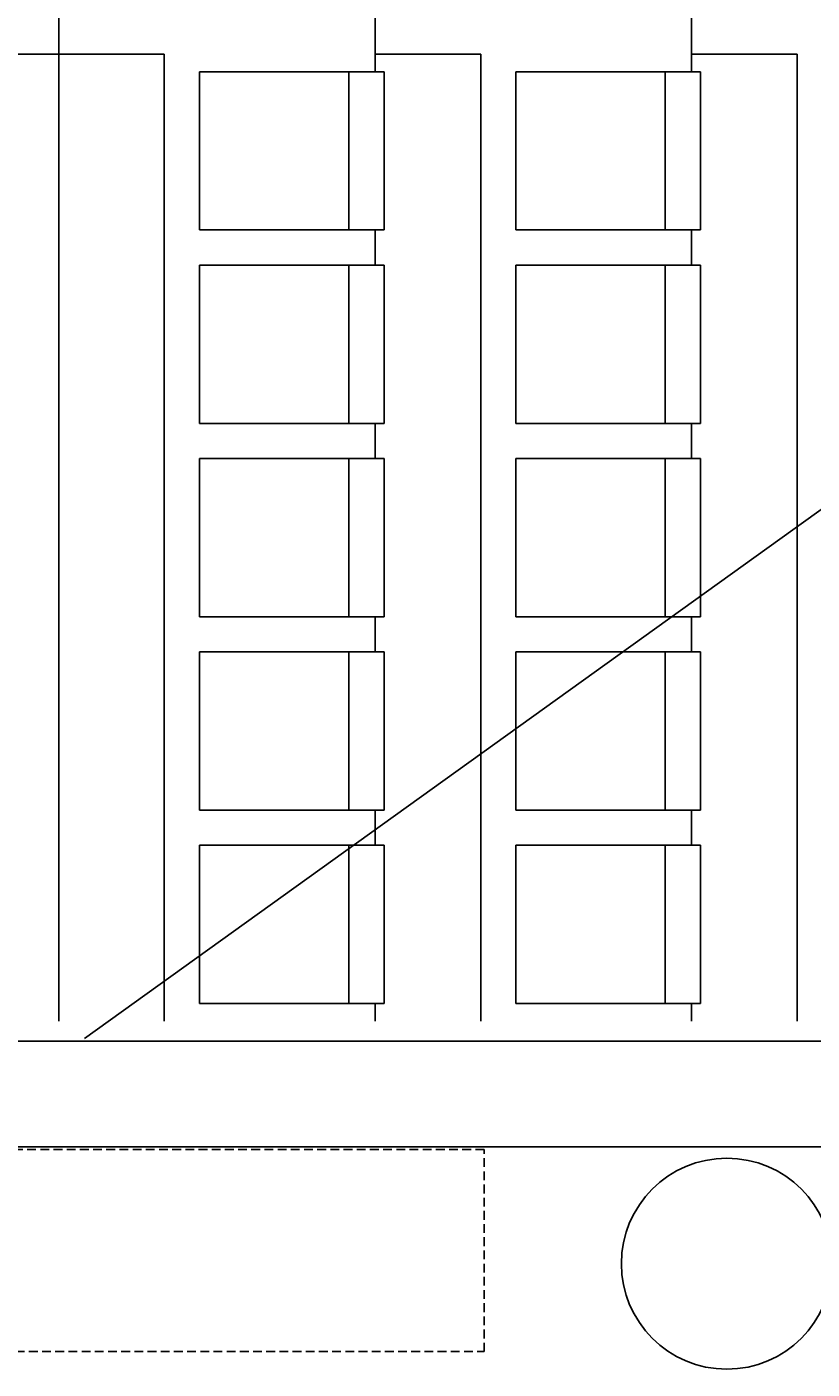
# Model space of a CAD drawing. Header units: millimetres. Extents: x 0 to 84060, y 0 to 52805.
# Tile 22 of 60: x 46341 to 48575, y 6191 to 10009. Entities that reach past the tile are written whole.
import ezdxf

# ---------------------------------------------------------------- set-up
doc = ezdxf.new("R2010")
doc.units = ezdxf.units.MM
doc.header["$LTSCALE"] = 50
doc.header["$MEASUREMENT"] = 0
doc.header["$PDMODE"] = 1
doc.linetypes.add('20601A200D001$0$DASHED', pattern=[0.75, 0.5, -0.25])
doc.linetypes.add('CENTRUMLINJE', pattern=[27, 20, -3, 1, -3])
doc.layers.get('DEFPOINTS').update_dxf_attribs({"linetype": 'CONTINUOUS'})
for name, color, linetype in [('20601A200D001$0$A12-HEL1', 251, 'CONTINUOUS'), ('20601A200D001$0$A12-HEL4', 251, 'CONTINUOUS'), ('20601A200D001$0$A25-STI1', 251, '20601A200D001$0$DASHED'), ('V060-', 3, 'CONTINUOUS'), ('xref', 7, 'CENTRUMLINJE')]:
    doc.layers.add(name, color=color, linetype=linetype)
doc.styles.add('20601A200D001$0$STANDARD', font='ROMANS.SHX')
doc.dimstyles.new('20601A200D001$0$Standard', dxfattribs={"dimtxt": 0.18, "dimasz": 0.18, "dimexe": 0.18, "dimexo": 0.0625, "dimgap": 0.09, "dimtad": 0, "dimtih": 1, "dimtoh": 1, "dimdec": 4, "dimzin": 0, "dimdsep": 46, "dimtxsty": '20601A200D001$0$STANDARD', "dimcen": 0.09, "dimadec": 0, "dimazin": 0, "dimtfac": 1, "dimtdec": 4, "dimtofl": 0, "dimtmove": 0, "dimatfit": 3, "dimfxl": 1, "dimtolj": 1, "dimtzin": 0, "dimarcsym": 0})

# ---------------------------------------------------------------- blocks, each defined once
blk = doc.blocks.new('*D332')
at = {"layer": '20601A200D001$0$A12-HEL1', "color": 0, "lineweight": -2, "transparency": 16777216}
for p, q in [((144423.1, 10920.8), (143974.7, 10920.8)), ((143974.8, 10920.7), (143974.8, 10426)), ((143974.8, 9931), (143974.8, 10425.7)), ((144423.1, 9930.8), (143974.7, 9930.8))]:
    blk.add_line(p, q, dxfattribs=at)
at = {"layer": '20601A200D001$0$A12-HEL1', "color": 0, "transparency": 16777216}
for points in [[(143974.8, 10920.7), (143974.9, 10920.7), (143974.8, 10920.8)], [(143974.8, 9931), (143974.9, 9931), (143974.8, 9930.8)]]:
    blk.add_solid(points, dxfattribs=at)
at = {"layer": 'DEFPOINTS', "color": 0, "transparency": 16777216}
for p in [(144423.2, 10920.8), (143974.8, 9930.8), (144423.2, 9930.8)]:
    blk.add_point(p, dxfattribs=at)
at = {"layer": '20601A200D001$0$A12-HEL1', "color": 0, "transparency": 16777216, "insert": (143974.8, 10425.8), "char_height": 0.18, "attachment_point": 5, "style": '20601A200D001$0$STANDARD'}
blk.add_mtext('\\A1;990.0000', dxfattribs=at)
blk = doc.blocks.new('20601A200D001')
at = {"layer": '20601A200D001$0$A12-HEL1'}
for p, q in [((144423.15156, 10920.83904), (144423.15156, 9930.83904)), ((145323.15156, 9930.83904), (145323.15156, 10920.83904)), ((146223.15156, 10920.83904), (146223.15156, 9930.83904)), ((144423.15156, 9930.83904), (144423.15156, 7180.83904)), ((144723.15156, 9930.83904), (144423.15156, 9930.83904)), ((144723.15156, 9930.83904), (144723.15156, 7180.83904)), ((145323.15156, 9930.83904), (145323.15156, 9880.83904)), ((145623.15156, 9930.83904), (145323.15156, 9930.83904)), ((145623.15156, 9930.83904), (145623.15156, 7180.83904)), ((146523.15156, 9930.83904), (146223.15156, 9930.83904)), ((146223.15156, 9930.83904), (146223.15156, 9880.83904)), ((146523.15156, 9930.83904), (146523.15156, 7180.83904)), ((144823.15156, 9880.83904), (144823.15156, 9430.83904)), ((145348.15156, 9880.83904), (144823.15156, 9880.83904)), ((145248.15156, 9880.83904), (145248.15156, 9430.83904)), ((145348.15156, 9880.83904), (145348.15156, 9430.83904)), ((145723.15156, 9880.83904), (145723.15156, 9430.83904)), ((146248.15156, 9880.83904), (145723.15156, 9880.83904)), ((146148.15156, 9880.83904), (146148.15156, 9430.83904)), ((146248.15156, 9880.83904), (146248.15156, 9430.83904)), ((145348.15156, 9430.83904), (144823.15156, 9430.83904)), ((145323.15156, 9430.83904), (145323.15156, 9330.83904)), ((146248.15156, 9430.83904), (145723.15156, 9430.83904)), ((146223.15156, 9430.83904), (146223.15156, 9330.83904)), ((145348.15156, 9330.83904), (144823.15156, 9330.83904)), ((144823.15156, 9330.83904), (144823.15156, 8880.83904)), ((145248.15156, 9330.83904), (145248.15156, 8880.83904)), ((145348.15156, 9330.83904), (145348.15156, 8880.83904)), ((145723.15156, 9330.83904), (145723.15156, 8880.83904)), ((146248.15156, 9330.83904), (145723.15156, 9330.83904)), ((146148.15156, 9330.83904), (146148.15156, 8880.83904)), ((146248.15156, 9330.83904), (146248.15156, 8880.83904)), ((145348.15156, 8880.83904), (144823.15156, 8880.83904)), ((145323.15156, 8880.83904), (145323.15156, 8780.83904)), ((146248.15156, 8880.83904), (145723.15156, 8880.83904)), ((146223.15156, 8880.83904), (146223.15156, 8780.83904)), ((144823.15156, 8780.83904), (144823.15156, 8330.83904)), ((145348.15156, 8780.83904), (144823.15156, 8780.83904)), ((145248.15156, 8780.83904), (145248.15156, 8330.83904)), ((145348.15156, 8780.83904), (145348.15156, 8330.83904)), ((145723.15156, 8780.83904), (145723.15156, 8330.83904)), ((146248.15156, 8780.83904), (145723.15156, 8780.83904)), ((146148.15156, 8780.83904), (146148.15156, 8330.83904)), ((146248.15156, 8780.83904), (146248.15156, 8330.83904)), ((145348.15156, 8330.83904), (144823.15156, 8330.83904)), ((145323.15156, 8330.83904), (145323.15156, 8230.83904)), ((146248.15156, 8330.83904), (145723.15156, 8330.83904)), ((146223.15156, 8330.83904), (146223.15156, 8230.83904)), ((145348.15156, 8230.83904), (144823.15156, 8230.83904)), ((144823.15156, 8230.83904), (144823.15156, 7780.83904)), ((145248.15156, 8230.83904), (145248.15156, 7780.83904)), ((145348.15156, 8230.83904), (145348.15156, 7780.83904)), ((145723.15156, 8230.83904), (145723.15156, 7780.83904)), ((146248.15156, 8230.83904), (145723.15156, 8230.83904)), ((146148.15156, 8230.83904), (146148.15156, 7780.83904)), ((146248.15156, 8230.83904), (146248.15156, 7780.83904)), ((145348.15156, 7780.83904), (144823.15156, 7780.83904)), ((145323.15156, 7780.83904), (145323.15156, 7680.83904)), ((146248.15156, 7780.83904), (145723.15156, 7780.83904)), ((146223.15156, 7780.83904), (146223.15156, 7680.83904)), ((144823.15156, 7680.83904), (144823.15156, 7230.83904)), ((145348.15156, 7680.83904), (144823.15156, 7680.83904)), ((145248.15156, 7680.83904), (145248.15156, 7230.83904)), ((145348.15156, 7680.83904), (145348.15156, 7230.83904)), ((145723.15156, 7680.83904), (145723.15156, 7230.83904)), ((146248.15156, 7680.83904), (145723.15156, 7680.83904)), ((146148.15156, 7680.83904), (146148.15156, 7230.83904)), ((146248.15156, 7680.83904), (146248.15156, 7230.83904)), ((145348.15156, 7230.83904), (144823.15156, 7230.83904)), ((145323.15156, 7230.83904), (145323.15156, 7180.83904)), ((146248.15156, 7230.83904), (145723.15156, 7230.83904)), ((146223.15156, 7230.83904), (146223.15156, 7180.83904))]:
    blk.add_line(p, q, dxfattribs=at)
at = {"layer": '20601A200D001$0$A12-HEL4'}
for p, q in [((139473.15156, 7123.57851), (153448.15156, 7123.57851)), ((139073.15156, 6823.57851), (153748.15156, 6823.57851))]:
    blk.add_line(p, q, dxfattribs=at)
blk.add_lwpolyline([(146023.15156, 6490.83904, 1), (146623.15156, 6490.83904, 1)], format="xyb", close=True, dxfattribs=at)
blk.add_lwpolyline([(146023.15156, 6490.83904, 1), (146623.15156, 6490.83904, 1)], format="xyb", close=True, dxfattribs=at)
at = {"layer": '20601A200D001$0$A25-STI1'}
blk.add_lwpolyline([(144113.15156, 6815.83904), (144113.15156, 6240.83904), (145633.15156, 6240.83904), (145633.15156, 6815.83904)], close=True, dxfattribs=at)
at = {"layer": '20601A200D001$0$A12-HEL1'}
dim = blk.add_linear_dim(base=(143974.83522, 9930.83904), p1=(144423.15156, 10920.83904), p2=(144423.15156, 9930.83904), angle=90, dimstyle='20601A200D001$0$Standard', dxfattribs=at)
dim.commit()
dim.dimension.update_dxf_attribs({"geometry": '*D332', "text_midpoint": (143974.83522, 10425.83904)})

msp = doc.modelspace()

# ---------------------------------------------------------------- linework, layer by layer
at = {"layer": 'V060-'}
msp.add_line((46505.6, 7131.6), (55530, 13613.6), dxfattribs=at)

# ---------------------------------------------------------------- block references
at = {"layer": 'xref'}
msp.add_blockref('20601A200D001', (-97990.7, 0), dxfattribs=at)

doc.saveas('drawing.dxf')
